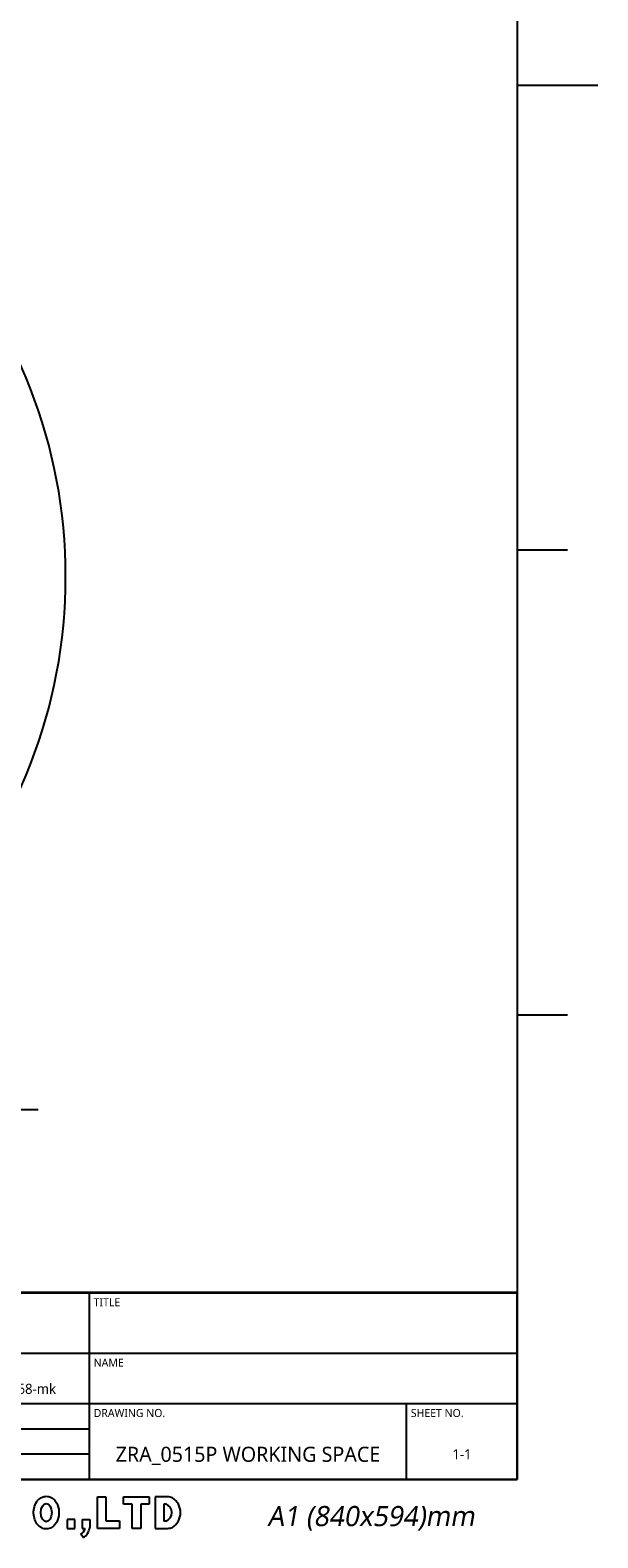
# Model space of a CAD drawing. Header units: millimetres. Extents: x 36 to 7524, y 76 to 5310.
# Tile 28 of 29: x 6509 to 7524, y 76 to 2772. Entities that reach past the tile are written whole.
import ezdxf

# ---------------------------------------------------------------- set-up
doc = ezdxf.new("R2010")
doc.units = ezdxf.units.MM
doc.styles.get("Standard").update_dxf_attribs({"font": 'arial.ttf'})
doc.styles.add('TEXTSTYLE_2', font='malgun.ttf')
doc.styles.add('TEXTSTYLE_6', font='malgun.ttf')
doc.dimstyles.new('ISO-25', dxfattribs={"dimtxt": 2.5, "dimasz": 2.5, "dimexe": 1.25, "dimexo": 0.625, "dimtad": 1, "dimtxsty": 'Standard', "dimcen": 2.5, "dimadec": 0, "dimazin": 0, "dimtfac": 1, "dimtmove": 0, "dimatfit": 3, "dimfxl": 1, "dimarcsym": 0})

# ---------------------------------------------------------------- blocks, each defined once
blk = doc.blocks.new('TABLE_BL0', base_point=(732.5, 38.56))
at = {"color": 134}
for p, q in [((820, 57.13), (645, 57.13)), ((645, 20), (645, 57.13)), ((820, 57), (645, 57)), ((690, 45), (690, 57)), ((735, 20), (735, 57)), ((820, 20), (820, 57.13)), ((820, 45), (645, 45)), ((663, 35), (663, 45)), ((678, 30), (678, 45)), ((700, 35), (700, 45)), ((820, 35), (645, 35)), ((798, 20), (798, 35)), ((735, 30), (645, 30)), ((660, 20), (660, 30)), ((674, 20), (674, 30)), ((690, 20), (690, 30)), ((705, 20), (705, 30)), ((719, 20), (719, 30)), ((735, 25), (645, 25)), ((820, 20), (645, 20))]:
    blk.add_line(p, q, dxfattribs=at)
at = {"color": 134, "line_spacing_factor": 0.9, "style": 'TEXTSTYLE_6'}
for s, insert, char_height, width, attachment_point in [('REF.DRAWING', (645.85, 56), 1.6, 14.4948, 1), ('PROJECT NO.', (690.85, 56), 1.6, 13.5763, 1), ('TITLE', (735.85, 56), 1.6, 5.1852, 1), ('PROJECTION', (654, 43.8), 1.6, 12.9067, 2), ('UNIT', (663.85, 44), 1.6, 5.043, 1), ('SCALE', (678.85, 44), 1.6, 6.2993, 1), ('TOLERANCE', (700.85, 44), 1.6, 12.2015, 1), ('NAME', (735.85, 44), 1.6, 6.3526, 1), ('KS B ISO 2768-mk ', (717.5, 39), 2, 24.2148, 2), ('mm', (670.5, 39), 2, 4.8889, 2), ('-', (689, 39), 2, 4.163, 2), ('SECTION', (661.5, 33.3), 1.6, 8.9719, 2), ('ROBOT DEVELOPMENT TEAM', (706.5, 33.3), 1.6, 30.1096, 2), ('DRAWING NO.', (735.85, 34), 1.6, 15.0815, 1), ('SHEET NO.', (798.85, 34), 1.6, 10.9926, 1), ('APPROVED', (645.85, 28.3), 1.6, 11.2296, 1), ('CADCHK', (690.85, 28.3), 1.6, 8.8, 1), ('ZRA_0515P WORKING SPACE', (766.5, 26.5), 3, 60.2721, 2), ('1-1', (809, 26), 2, 4.2074, 2), ('DESIGNED', (645.85, 23.3), 1.6, 10.5541, 1), ('CHECKED', (690.85, 23.3), 1.6, 9.6356, 1)]:
    blk.add_mtext(s, dxfattribs=dict(at, insert=insert, char_height=char_height, width=width, attachment_point=attachment_point))

msp = doc.modelspace()

# ---------------------------------------------------------------- linework, layer by layer
at = {"color": 7}
for p, q in [((7380, 5166), (7380, 180)), ((7380, 2673), (7524, 2673)), ((90, 180), (7380, 180))]:
    msp.add_line(p, q, dxfattribs=at)
at = {"color": 134}
for p, q in [((7380, 1842), (7470, 1842)), ((7380, 1011), (7470, 1011)), ((6629.261, 149.004), (6644.628, 149.004)), ((6629.261, 92.462), (6629.261, 149.004)), ((6644.628, 149.004), (6644.628, 106.252)), ((6676.15, 149.004), (6722.054, 149.004)), ((6676.15, 136.001), (6676.15, 149.004)), ((6691.517, 136.001), (6676.15, 136.001)), ((6691.517, 92.462), (6691.517, 136.001)), ((6722.054, 136.001), (6706.687, 136.001)), ((6706.687, 136.001), (6706.687, 92.462)), ((6722.054, 149.004), (6722.054, 136.001)), ((6754.56, 149.004), (6732.692, 149.004)), ((6732.692, 149.004), (6732.692, 92.462)), ((6751.408, 136.001), (6748.059, 136.001)), ((6748.059, 136.001), (6748.059, 105.464)), ((6588.874, 108.223), (6575.083, 108.223)), ((6575.083, 108.223), (6575.083, 92.462)), ((6588.874, 92.462), (6588.874, 108.223)), ((6601.877, 108.223), (6615.471, 108.223)), ((6601.877, 108.223), (6601.877, 92.462)), ((6615.471, 108.223), (6615.471, 94.111)), ((6575.083, 92.462), (6588.874, 92.462)), ((6604.241, 75.592), (6599.734, 81.886)), ((6601.877, 92.462), (6607.272, 92.462)), ((6669.058, 92.462), (6629.261, 92.462)), ((6644.628, 106.252), (6669.058, 106.252)), ((6669.058, 106.252), (6669.058, 92.462)), ((6706.687, 92.462), (6691.517, 92.462)), ((6732.692, 92.462), (6754.56, 92.462)), ((6751.408, 105.464), (6748.059, 105.464))]:
    msp.add_line(p, q, dxfattribs=at)
at = {"ltscale": 1000}
msp.add_arc((5647.5, 1794.444), 925, 276.206268, 83.793732, dxfattribs=at)
at = {"color": 134}
for centre, radius, start, end in [((6746.521, 120.733), 16.032, 287.750088, 72.249912), ((6752.984, 120.095), 28.952, 68.742979, 86.879292), ((6746.521, 120.733), 31.332, 302.772997, 57.227003), ((6589.123, 97.423), 18.815, 304.332061, 344.709853), ((6589.123, 97.423), 26.555, 304.701981, 352.8342), ((6752.984, 121.371), 28.952, 273.120708, 291.257021)]:
    msp.add_arc(centre, radius, start, end, dxfattribs=at)
msp.add_ellipse((6537.904, 120.706), major_axis=(0, 16.227), ratio=0.59491, dxfattribs=at)
msp.add_open_spline([(6537.904, 149.893), (6535.461, 149.893), (6533.032, 149.394), (6528.706, 147.667), (6526.807, 146.46), (6523.579, 143.728), (6522.238, 142.204), (6518.538, 136.971), (6517.003, 132.957), (6515.254, 124.683), (6515.068, 120.406), (6515.976, 112.396), (6516.946, 108.651), (6519.996, 102.169), (6521.873, 99.335), (6526.501, 95.097), (6528.934, 93.518), (6534.632, 91.569), (6537.884, 91.266), (6543.992, 92.267), (6546.783, 93.521), (6551.342, 96.718), (6553.151, 98.642), (6556.07, 102.719), (6557.189, 104.884), (6559.994, 112.089), (6560.731, 117.422), (6560.205, 127.989), (6558.963, 133.217), (6554.964, 140.482), (6553.183, 142.877), (6548.408, 147.005), (6545.337, 148.732), (6540.541, 149.752), (6539.223, 149.893), (6537.904, 149.893)], degree=3, knots=[0, 0, 0, 0, 0.23316308, 0.23316308, 0.46632615, 0.46632615, 0.69948923, 0.69948923, 1.22935722, 1.22935722, 1.75922522, 1.75922522, 2.23986265, 2.23986265, 2.642737, 2.642737, 2.94077007, 2.94077007, 3.23880313, 3.23880313, 3.53683619, 3.53683619, 3.83486926, 3.83486926, 4.13290232, 4.13290232, 4.79593769, 4.79593769, 5.45897306, 5.45897306, 5.80815784, 5.80815784, 6.15734262, 6.15734262, 6.28318531, 6.28318531, 6.28318531, 6.28318531], dxfattribs=at)

# ---------------------------------------------------------------- block references
at = {"xscale": 9, "yscale": 9, "zscale": 9}
msp.add_blockref('TABLE_BL0', (6592.499, 347.063), dxfattribs=at)

# ---------------------------------------------------------------- texts
at = {"color": 134, "insert": (7118.206, 132.505), "char_height": 36, "width": 578, "attachment_point": 2, "line_spacing_factor": 0.9, "style": 'TEXTSTYLE_2'}
msp.add_mtext('\\Q10.0;A1 (840x594)mm', dxfattribs=at)

# ---------------------------------------------------------------- leaders
at = {"color": 1, "ltscale": 1000, "annotation_type": 0, "has_hookline": 1, "hookline_direction": 0, "text_width": 474.952}
msp.add_leader([(5647.5, 1096.87), (6012.201, 841.467), (6047.531, 841.675)], dimstyle='ISO-25', override={"dimasz": 30, "dimgap": 0.625, "dimtad": 1, "dimldrblk": 'DotSmall'}, dxfattribs=at)

doc.saveas('drawing.dxf')
